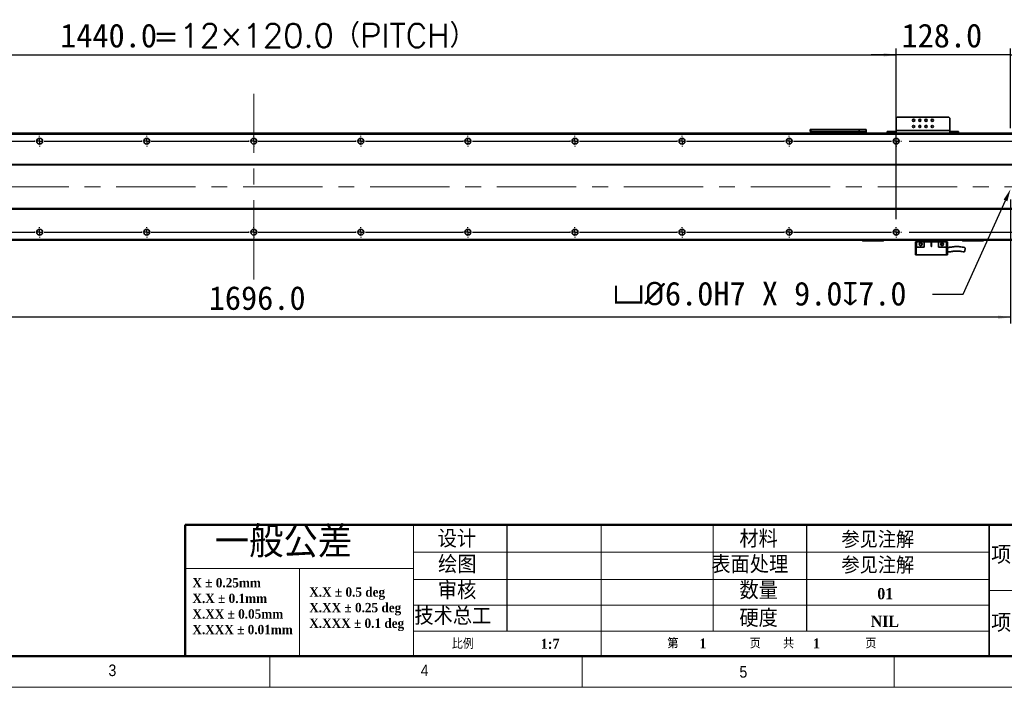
# Model space of a CAD drawing. Header units: millimetres. Extents: x 35 to 2905, y 35 to 2044.
# Tile 2 of 9: x 840 to 1943, y 35 to 783. Entities that reach past the tile are written whole.
import ezdxf

# ---------------------------------------------------------------- set-up
doc = ezdxf.new("R2010")
doc.units = ezdxf.units.MM
doc.header["$LTSCALE"] = 7
doc.header["$PDSIZE"] = -1
doc.linetypes.add('CENTERX2', pattern=[20.32, 12.7, -2.54, 2.54, -2.54])
doc.layers.add('DIMNS', color=7, linetype='Continuous')
doc.layers.add('黑色实线', color=7, linetype='Continuous')
doc.styles.add('SLDTEXTSTYLE1', font='Gothic.ttf', dxfattribs={"width": 0.913})
doc.styles.add('SLDTEXTSTYLE2', font='timesbd.ttf', dxfattribs={"width": 0.933})
doc.styles.add('SLDTEXTSTYLE3', font='txt', dxfattribs={"bigfont": 'bigfont'})
doc.styles.add('SLDTEXTSTYLE4', font='txt', dxfattribs={"bigfont": 'bigfont'})
doc.styles.add('SLDTEXTSTYLE8', font='txt')
doc.styles.add('SLDTEXTSTYLE9', font='txt', dxfattribs={"bigfont": 'bigfont'})
doc.dimstyles.new('SLDDIMSTYLE0', dxfattribs={"dimtxt": 26.6, "dimasz": 14, "dimexe": 0, "dimexo": 0.0625, "dimgap": 6.65, "dimtad": 2, "dimdec": 1, "dimrnd": 1e-09, "dimzin": 4, "dimdsep": 46, "dimtxsty": 'SLDTEXTSTYLE8', "dimsah": 1, "dimcen": 0.09, "dimadec": 0, "dimazin": 1, "dimtfac": 1, "dimtdec": 1, "dimtmove": 0, "dimatfit": 0, "dimfxl": 0, "dimfrac": 2, "dimtolj": 1, "dimtzin": 12, "dimarcsym": 0})
doc.dimstyles.new('SLDDIMSTYLE4', dxfattribs={"dimtxt": 26.6, "dimasz": 14, "dimexe": 0, "dimexo": 0.0625, "dimgap": 6.65, "dimtad": 2, "dimdec": 1, "dimrnd": 1e-09, "dimzin": 4, "dimdsep": 46, "dimtxsty": 'SLDTEXTSTYLE8', "dimsah": 1, "dimcen": 0.09, "dimadec": 0, "dimazin": 1, "dimtfac": 1, "dimtdec": 1, "dimtofl": 0, "dimtmove": 0, "dimatfit": 3, "dimfxl": 0, "dimfrac": 2, "dimtolj": 1, "dimtzin": 12, "dimarcsym": 0})
doc.dimstyles.new('SLDDIMSTYLE8', dxfattribs={"dimtxt": 26.6, "dimasz": 14, "dimexe": 0, "dimexo": 0.0625, "dimgap": 6.65, "dimtad": 0, "dimtih": 1, "dimtoh": 1, "dimdec": 1, "dimrnd": 1e-09, "dimzin": 4, "dimdsep": 46, "dimtxsty": 'SLDTEXTSTYLE8', "dimsah": 1, "dimcen": 0, "dimadec": 0, "dimazin": 1, "dimtfac": 1, "dimtdec": 1, "dimtofl": 0, "dimtmove": 0, "dimatfit": 3, "dimfxl": 0, "dimfrac": 2, "dimtolj": 1, "dimtzin": 12, "dimarcsym": 0})

# ---------------------------------------------------------------- blocks, each defined once
blk = doc.blocks.new('SW_NOTE_0')
at = {"color": 0, "linetype": 'Continuous', "lineweight": 0, "char_height": 10.5, "attachment_point": 1, "style": 'SLDTEXTSTYLE2'}
for s, insert in [('X.X ± 0.5 deg', (0, 13.8)), ('X.XX ± 0.25 deg', (0, -3.7)), ('X.XXX ± 0.1 deg', (0, -21.2))]:
    blk.add_mtext(s, dxfattribs=dict(at, insert=insert))
blk = doc.blocks.new('SW_NOTE_1')
at = {"color": 0, "linetype": 'Continuous', "lineweight": 0, "char_height": 10.5, "attachment_point": 1, "style": 'SLDTEXTSTYLE2'}
for s, insert in [('X ± 0.25mm ', (0, 13.8)), ('X.X ± 0.1mm', (0, -3.7))]:
    blk.add_mtext(s, dxfattribs=dict(at, insert=insert))
blk = doc.blocks.new('SW_NOTE_2')
at = {"color": 0, "linetype": 'Continuous', "lineweight": 0, "char_height": 10.5, "attachment_point": 1, "style": 'SLDTEXTSTYLE2'}
for s, insert in [('X.XX ± 0.05mm', (0, 13.8)), ('X.XXX ± 0.01mm', (0, -3.7))]:
    blk.add_mtext(s, dxfattribs=dict(at, insert=insert))
blk = doc.blocks.new('_D_28')
at = {"layer": '黑色实线'}
for p, q in [((382.1, 559.7), (382.1, 750.8)), ((1822.1, 559.7), (1822.1, 750.8)), ((382.1, 743.8), (1822.1, 743.8))]:
    blk.add_line(p, q, dxfattribs=at)
for points in [[(382.1, 743.8), (396.1, 741.7), (396.1, 745.9)], [(1822.1, 743.8), (1808.1, 745.9), (1808.1, 741.7)]]:
    blk.add_solid(points, dxfattribs=at)
at = {"layer": '黑色实线', "char_height": 26.6, "attachment_point": 1}
for s, insert, style in [('1440.0', (885, 778.7), 'SLDTEXTSTYLE8'), ('=12×120.0（PITCH）', (989, 778.7), 'SLDTEXTSTYLE9')]:
    blk.add_mtext(s, dxfattribs=dict(at, insert=insert, style=style))
blk = doc.blocks.new('_D_30')
at = {"layer": '黑色实线'}
for p, q in [((1822.1, 661.7), (1822.1, 750.8)), ((1950.1, 661.7), (1950.1, 750.8)), ((1822.1, 743.8), (1794.1, 743.8)), ((1950.1, 743.8), (1822.1, 743.8)), ((1950.1, 743.8), (1978.1, 743.8))]:
    blk.add_line(p, q, dxfattribs=at)
for points in [[(1822.1, 743.8), (1808.1, 745.9), (1808.1, 741.7)], [(1950.1, 743.8), (1964.1, 741.7), (1964.1, 745.9)]]:
    blk.add_solid(points, dxfattribs=at)
at = {"layer": '黑色实线', "insert": (1828, 778.7), "char_height": 26.6, "attachment_point": 1, "style": 'SLDTEXTSTYLE8'}
blk.add_mtext('128.0', dxfattribs=at)
blk = doc.blocks.new('_D_31')
at = {"layer": 'Defpoints', "color": 0}
for p in [(1951.6, 596), (1950.3, 593.3)]:
    blk.add_point(p, dxfattribs=at)
at = {"layer": '黑色实线', "color": 0, "lineweight": -2}
for p, q in [((1897, 475.7), (1944.5, 580.5)), ((1862.8, 475.7), (1897, 475.7))]:
    blk.add_line(p, q, dxfattribs=at)
at = {"layer": '黑色实线', "color": 0}
blk.add_solid([(1942.4, 581.5), (1946.7, 579.6), (1950.3, 593.3)], dxfattribs=at)
at = {"layer": '黑色实线', "color": 0, "insert": (1504.4, 489.5), "char_height": 26.6, "attachment_point": 1, "style": 'SLDTEXTSTYLE8'}
blk.add_mtext('\\A1;{\\fGDT|b0|i0|c134|p2;v\\fISOCPEUR|b0|i0|c134|p34;%%C}6.0H7 X 9.0{\\fGDT|b0|i0|c134|p2;x}7.0', dxfattribs=at)
blk = doc.blocks.new('_D_32')
at = {"layer": '黑色实线'}
for p, q in [((254.1, 587.1), (254.1, 442.7)), ((1950.1, 581.6), (1950.1, 442.7)), ((1950.1, 449.7), (254.1, 449.7))]:
    blk.add_line(p, q, dxfattribs=at)
for points in [[(254.1, 449.7), (268.1, 447.6), (268.1, 451.8)], [(1950.1, 449.7), (1936.1, 451.8), (1936.1, 447.6)]]:
    blk.add_solid(points, dxfattribs=at)
at = {"layer": '黑色实线', "insert": (1051.6, 484.6), "char_height": 26.6, "attachment_point": 1, "style": 'SLDTEXTSTYLE8'}
blk.add_mtext('1696.0', dxfattribs=at)
blk = doc.blocks.new('_D_34')
at = {"layer": '黑色实线'}
for p, q in [((2070.1, 647), (2070.1, 675)), ((1836.8, 647), (2077.1, 647)), ((2070.1, 647), (2070.1, 545)), ((1836.8, 545), (2077.1, 545)), ((2070.1, 545), (2070.1, 517))]:
    blk.add_line(p, q, dxfattribs=at)
for points in [[(2070.1, 647), (2072.2, 661), (2068, 661)], [(2070.1, 545), (2068, 531), (2072.2, 531)]]:
    blk.add_solid(points, dxfattribs=at)
at = {"layer": '黑色实线', "insert": (2035.2, 551.5), "char_height": 26.6, "attachment_point": 1, "rotation": 90, "style": 'SLDTEXTSTYLE8'}
blk.add_mtext('102.0', dxfattribs=at)
blk = doc.blocks.new('SW_CENTERMARKSYMBOL_1')
at = {"layer": '黑色实线', "color": 0}
for p, q in [((-133.08, 102), (-133.84, 102)), ((-128, 102), (-130.54, 102)), ((-128, 107.08), (-128, 107.84)), ((-128, 102), (-128, 104.54)), ((-128, 102), (-128, 99.46)), ((-128, 102), (-125.46, 102)), ((0, 102), (-2.54, 102)), ((0, 107.08), (0, 107.84)), ((0, 102), (0, 104.54)), ((0, 102), (0, 99.46)), ((0, 102), (2.54, 102)), ((5.08, 102), (5.84, 102)), ((-128, 96.92), (-128, 96.16)), ((-5.08, 0), (-5.84, 0)), ((0, 0), (-2.54, 0)), ((0, 0), (0, 2.54)), ((0, 0), (0, -2.54)), ((0, 0), (2.54, 0)), ((5.08, 0), (114.92, 0)), ((114.92, 0), (114.16, 0)), ((120, 0), (117.46, 0)), ((120, 0), (117.46, 0)), ((120, 5.08), (120, 5.84)), ((120, 0), (120, 2.54)), ((120, 0), (120, 2.54)), ((120, 0), (120, -2.54)), ((120, 0), (122.54, 0)), ((120, 0), (120, -2.54)), ((120, 0), (122.54, 0)), ((125.08, 0), (125.84, 0)), ((125.08, 0), (234.92, 0)), ((234.92, 0), (234.16, 0)), ((240, 0), (237.46, 0)), ((240, 0), (237.46, 0)), ((240, 0), (237.46, 0)), ((240, 5.08), (240, 5.84)), ((240, 0), (240, 2.54)), ((240, 0), (240, 2.54)), ((240, 0), (240, 2.54)), ((240, 0), (240, -2.54)), ((240, 0), (242.54, 0)), ((240, 0), (240, -2.54)), ((240, 0), (242.54, 0)), ((240, 0), (240, -2.54)), ((240, 0), (242.54, 0)), ((245.08, 0), (245.84, 0)), ((245.08, 0), (354.92, 0)), ((354.92, 0), (354.16, 0)), ((360, 0), (357.46, 0)), ((360, 0), (357.46, 0)), ((360, 0), (357.46, 0)), ((360, 0), (357.46, 0)), ((360, 5.08), (360, 5.84)), ((360, 0), (360, 2.54)), ((360, 0), (360, 2.54)), ((360, 0), (360, 2.54)), ((360, 0), (360, 2.54)), ((360, 0), (360, -2.54)), ((360, 0), (362.54, 0)), ((360, 0), (360, -2.54)), ((360, 0), (362.54, 0)), ((360, 0), (360, -2.54)), ((360, 0), (362.54, 0)), ((360, 0), (360, -2.54)), ((360, 0), (362.54, 0)), ((365.08, 0), (365.84, 0)), ((365.08, 0), (474.92, 0)), ((474.92, 0), (474.16, 0)), ((480, 0), (477.46, 0)), ((480, 0), (477.46, 0)), ((480, 0), (477.46, 0)), ((480, 0), (477.46, 0)), ((480, 0), (477.46, 0)), ((480, 5.08), (480, 5.84)), ((480, 0), (480, 2.54)), ((480, 0), (480, 2.54)), ((480, 0), (480, 2.54)), ((480, 0), (480, 2.54)), ((480, 0), (480, 2.54)), ((480, 0), (480, -2.54)), ((480, 0), (482.54, 0)), ((480, 0), (480, -2.54)), ((480, 0), (482.54, 0)), ((480, 0), (480, -2.54)), ((480, 0), (482.54, 0)), ((480, 0), (480, -2.54)), ((480, 0), (482.54, 0)), ((480, 0), (480, -2.54)), ((480, 0), (482.54, 0)), ((485.08, 0), (485.84, 0)), ((485.08, 0), (594.92, 0)), ((594.92, 0), (594.16, 0)), ((600, 0), (597.46, 0)), ((600, 0), (597.46, 0)), ((600, 0), (597.46, 0)), ((600, 0), (597.46, 0)), ((600, 0), (597.46, 0)), ((600, 0), (597.46, 0)), ((600, 5.08), (600, 5.84)), ((600, 0), (600, 2.54)), ((600, 0), (600, 2.54)), ((600, 0), (600, 2.54)), ((600, 0), (600, 2.54)), ((600, 0), (600, 2.54)), ((600, 0), (600, 2.54)), ((600, 0), (600, -2.54)), ((600, 0), (602.54, 0)), ((600, 0), (600, -2.54)), ((600, 0), (602.54, 0)), ((600, 0), (600, -2.54)), ((600, 0), (602.54, 0)), ((600, 0), (600, -2.54)), ((600, 0), (602.54, 0)), ((600, 0), (600, -2.54)), ((600, 0), (602.54, 0)), ((600, 0), (600, -2.54)), ((600, 0), (602.54, 0)), ((605.08, 0), (605.84, 0)), ((605.08, 0), (714.92, 0)), ((714.92, 0), (714.16, 0)), ((720, 0), (717.46, 0)), ((720, 0), (717.46, 0)), ((720, 0), (717.46, 0)), ((720, 0), (717.46, 0)), ((720, 0), (717.46, 0)), ((720, 0), (717.46, 0)), ((720, 0), (717.46, 0)), ((720, 5.08), (720, 5.84)), ((720, 0), (720, 2.54)), ((720, 0), (720, 2.54)), ((720, 0), (720, 2.54)), ((720, 0), (720, 2.54)), ((720, 0), (720, 2.54)), ((720, 0), (720, 2.54)), ((720, 0), (720, 2.54)), ((720, 0), (720, -2.54)), ((720, 0), (722.54, 0)), ((720, 0), (720, -2.54)), ((720, 0), (722.54, 0)), ((720, 0), (720, -2.54)), ((720, 0), (722.54, 0)), ((720, 0), (720, -2.54)), ((720, 0), (722.54, 0)), ((720, 0), (720, -2.54)), ((720, 0), (722.54, 0)), ((720, 0), (720, -2.54)), ((720, 0), (722.54, 0)), ((720, 0), (720, -2.54)), ((720, 0), (722.54, 0)), ((725.08, 0), (725.84, 0)), ((725.08, 0), (834.92, 0)), ((834.92, 0), (834.16, 0)), ((840, 0), (837.46, 0)), ((840, 0), (837.46, 0)), ((840, 0), (837.46, 0)), ((840, 0), (837.46, 0)), ((840, 0), (837.46, 0)), ((840, 0), (837.46, 0)), ((840, 5.08), (840, 5.84)), ((840, 0), (840, 2.54)), ((840, 0), (840, 2.54)), ((840, 0), (840, 2.54)), ((840, 0), (840, 2.54)), ((840, 0), (840, 2.54)), ((840, 0), (840, 2.54)), ((840, 0), (840, -2.54)), ((840, 0), (842.54, 0)), ((840, 0), (840, -2.54)), ((840, 0), (842.54, 0)), ((840, 0), (840, -2.54)), ((840, 0), (842.54, 0)), ((840, 0), (840, -2.54)), ((840, 0), (842.54, 0)), ((840, 0), (840, -2.54)), ((840, 0), (842.54, 0)), ((840, 0), (840, -2.54)), ((840, 0), (842.54, 0)), ((845.08, 0), (845.84, 0)), ((845.08, 0), (954.92, 0)), ((954.92, 0), (954.16, 0)), ((960, 0), (957.46, 0)), ((960, 0), (957.46, 0)), ((960, 0), (957.46, 0)), ((960, 0), (957.46, 0)), ((960, 0), (957.46, 0)), ((960, 5.08), (960, 5.84)), ((960, 0), (960, 2.54)), ((960, 0), (960, 2.54)), ((960, 0), (960, 2.54)), ((960, 0), (960, 2.54)), ((960, 0), (960, 2.54)), ((960, 0), (960, -2.54)), ((960, 0), (962.54, 0)), ((960, 0), (960, -2.54)), ((960, 0), (962.54, 0)), ((960, 0), (960, -2.54)), ((960, 0), (962.54, 0)), ((960, 0), (960, -2.54)), ((960, 0), (962.54, 0)), ((960, 0), (960, -2.54)), ((960, 0), (962.54, 0)), ((965.08, 0), (965.84, 0)), ((965.08, 0), (1074.92, 0)), ((1074.92, 0), (1074.16, 0)), ((1080, 0), (1077.46, 0)), ((1080, 0), (1077.46, 0)), ((1080, 0), (1077.46, 0)), ((1080, 0), (1077.46, 0)), ((1080, 5.08), (1080, 5.84)), ((1080, 0), (1080, 2.54)), ((1080, 0), (1080, 2.54)), ((1080, 0), (1080, 2.54)), ((1080, 0), (1080, 2.54)), ((1080, 0), (1080, -2.54)), ((1080, 0), (1082.54, 0)), ((1080, 0), (1080, -2.54)), ((1080, 0), (1082.54, 0)), ((1080, 0), (1080, -2.54)), ((1080, 0), (1082.54, 0)), ((1080, 0), (1080, -2.54)), ((1080, 0), (1082.54, 0)), ((1085.08, 0), (1085.84, 0)), ((1085.08, 0), (1194.92, 0)), ((1194.92, 0), (1194.16, 0)), ((1200, 0), (1197.46, 0)), ((1200, 0), (1197.46, 0)), ((1200, 0), (1197.46, 0)), ((1200, 5.08), (1200, 5.84)), ((1200, 0), (1200, 2.54)), ((1200, 0), (1200, 2.54)), ((1200, 0), (1200, 2.54)), ((1200, 0), (1200, -2.54)), ((1200, 0), (1202.54, 0)), ((1200, 0), (1200, -2.54)), ((1200, 0), (1202.54, 0)), ((1200, 0), (1200, -2.54)), ((1200, 0), (1202.54, 0)), ((1205.08, 0), (1205.84, 0)), ((1205.08, 0), (1314.92, 0)), ((1314.92, 0), (1314.16, 0)), ((1320, 0), (1317.46, 0)), ((1320, 0), (1317.46, 0)), ((1320, 5.08), (1320, 5.84)), ((1320, 0), (1320, 2.54)), ((1320, 0), (1320, 2.54)), ((1320, 0), (1320, -2.54)), ((1320, 0), (1322.54, 0)), ((1320, 0), (1320, -2.54)), ((1320, 0), (1322.54, 0)), ((1325.08, 0), (1325.84, 0)), ((1325.08, 0), (1434.92, 0)), ((1440, 0), (1437.46, 0)), ((1440, 5.08), (1440, 5.84)), ((1440, 0), (1440, 2.54)), ((1440, 0), (1440, -2.54)), ((1440, 0), (1442.54, 0)), ((1445.08, 0), (1445.84, 0)), ((0, -5.08), (0, -5.84)), ((120, -5.08), (120, -5.84)), ((240, -5.08), (240, -5.84)), ((360, -5.08), (360, -5.84)), ((480, -5.08), (480, -5.84)), ((600, -5.08), (600, -5.84)), ((720, -5.08), (720, -5.84)), ((840, -5.08), (840, -5.84)), ((960, -5.08), (960, -5.84)), ((1080, -5.08), (1080, -5.84)), ((1200, -5.08), (1200, -5.84)), ((1320, -5.08), (1320, -5.84)), ((1440, -5.08), (1440, -5.84))]:
    blk.add_line(p, q, dxfattribs=at)
blk = doc.blocks.new('SW_CENTERMARKSYMBOL_2')
at = {"layer": '黑色实线', "color": 0}
for p, q in [((-125.08, 0), (-125.84, 0)), ((-120, 0), (-122.54, 0)), ((-120, 5.08), (-120, 5.84)), ((-120, 0), (-120, 2.54)), ((-120, 0), (-120, -2.54)), ((-120, 0), (-117.46, 0)), ((-114.92, 0), (-5.08, 0)), ((-5.08, 0), (-5.84, 0)), ((0, 0), (-2.54, 0)), ((0, 0), (-2.54, 0)), ((0, 5.08), (0, 5.84)), ((0, 0), (0, 2.54)), ((0, 0), (0, 2.54)), ((0, 0), (0, -2.54)), ((0, 0), (2.54, 0)), ((0, 0), (0, -2.54)), ((0, 0), (2.54, 0)), ((5.08, 0), (5.84, 0)), ((5.08, 0), (114.92, 0)), ((114.92, 0), (114.16, 0)), ((120, 0), (117.46, 0)), ((120, 0), (117.46, 0)), ((120, 0), (117.46, 0)), ((120, 5.08), (120, 5.84)), ((120, 0), (120, 2.54)), ((120, 0), (120, 2.54)), ((120, 0), (120, 2.54)), ((120, 0), (120, -2.54)), ((120, 0), (122.54, 0)), ((120, 0), (120, -2.54)), ((120, 0), (122.54, 0)), ((120, 0), (120, -2.54)), ((120, 0), (122.54, 0)), ((125.08, 0), (125.84, 0)), ((125.08, 0), (234.92, 0)), ((234.92, 0), (234.16, 0)), ((240, 0), (237.46, 0)), ((240, 0), (237.46, 0)), ((240, 0), (237.46, 0)), ((240, 0), (237.46, 0)), ((240, 5.08), (240, 5.84)), ((240, 0), (240, 2.54)), ((240, 0), (240, 2.54)), ((240, 0), (240, 2.54)), ((240, 0), (240, 2.54)), ((240, 0), (240, -2.54)), ((240, 0), (242.54, 0)), ((240, 0), (240, -2.54)), ((240, 0), (242.54, 0)), ((240, 0), (240, -2.54)), ((240, 0), (242.54, 0)), ((240, 0), (240, -2.54)), ((240, 0), (242.54, 0)), ((245.08, 0), (245.84, 0)), ((245.08, 0), (354.92, 0)), ((354.92, 0), (354.16, 0)), ((360, 0), (357.46, 0)), ((360, 0), (357.46, 0)), ((360, 0), (357.46, 0)), ((360, 0), (357.46, 0)), ((360, 0), (357.46, 0)), ((360, 5.08), (360, 5.84)), ((360, 0), (360, 2.54)), ((360, 0), (360, 2.54)), ((360, 0), (360, 2.54)), ((360, 0), (360, 2.54)), ((360, 0), (360, 2.54)), ((360, 0), (360, -2.54)), ((360, 0), (362.54, 0)), ((360, 0), (360, -2.54)), ((360, 0), (362.54, 0)), ((360, 0), (360, -2.54)), ((360, 0), (362.54, 0)), ((360, 0), (360, -2.54)), ((360, 0), (362.54, 0)), ((360, 0), (360, -2.54)), ((360, 0), (362.54, 0)), ((365.08, 0), (365.84, 0)), ((365.08, 0), (474.92, 0)), ((474.92, 0), (474.16, 0)), ((480, 0), (477.46, 0)), ((480, 0), (477.46, 0)), ((480, 0), (477.46, 0)), ((480, 0), (477.46, 0)), ((480, 0), (477.46, 0)), ((480, 0), (477.46, 0)), ((480, 5.08), (480, 5.84)), ((480, 0), (480, 2.54)), ((480, 0), (480, 2.54)), ((480, 0), (480, 2.54)), ((480, 0), (480, 2.54)), ((480, 0), (480, 2.54)), ((480, 0), (480, 2.54)), ((480, 0), (480, -2.54)), ((480, 0), (482.54, 0)), ((480, 0), (480, -2.54)), ((480, 0), (482.54, 0)), ((480, 0), (480, -2.54)), ((480, 0), (482.54, 0)), ((480, 0), (480, -2.54)), ((480, 0), (482.54, 0)), ((480, 0), (480, -2.54)), ((480, 0), (482.54, 0)), ((480, 0), (480, -2.54)), ((480, 0), (482.54, 0)), ((485.08, 0), (485.84, 0)), ((485.08, 0), (594.92, 0)), ((594.92, 0), (594.16, 0)), ((600, 0), (597.46, 0)), ((600, 0), (597.46, 0)), ((600, 0), (597.46, 0)), ((600, 0), (597.46, 0)), ((600, 0), (597.46, 0)), ((600, 0), (597.46, 0)), ((600, 0), (597.46, 0)), ((600, 5.08), (600, 5.84)), ((600, 0), (600, 2.54)), ((600, 0), (600, 2.54)), ((600, 0), (600, 2.54)), ((600, 0), (600, 2.54)), ((600, 0), (600, 2.54)), ((600, 0), (600, 2.54)), ((600, 0), (600, 2.54)), ((600, 0), (600, -2.54)), ((600, 0), (602.54, 0)), ((600, 0), (600, -2.54)), ((600, 0), (602.54, 0)), ((600, 0), (600, -2.54)), ((600, 0), (602.54, 0)), ((600, 0), (600, -2.54)), ((600, 0), (602.54, 0)), ((600, 0), (600, -2.54)), ((600, 0), (602.54, 0)), ((600, 0), (600, -2.54)), ((600, 0), (602.54, 0)), ((600, 0), (600, -2.54)), ((600, 0), (602.54, 0)), ((605.08, 0), (605.84, 0)), ((605.08, 0), (714.92, 0)), ((714.92, 0), (714.16, 0)), ((720, 0), (717.46, 0)), ((720, 0), (717.46, 0)), ((720, 0), (717.46, 0)), ((720, 0), (717.46, 0)), ((720, 0), (717.46, 0)), ((720, 0), (717.46, 0)), ((720, 5.08), (720, 5.84)), ((720, 0), (720, 2.54)), ((720, 0), (720, 2.54)), ((720, 0), (720, 2.54)), ((720, 0), (720, 2.54)), ((720, 0), (720, 2.54)), ((720, 0), (720, 2.54)), ((720, 0), (720, -2.54)), ((720, 0), (722.54, 0)), ((720, 0), (720, -2.54)), ((720, 0), (722.54, 0)), ((720, 0), (720, -2.54)), ((720, 0), (722.54, 0)), ((720, 0), (720, -2.54)), ((720, 0), (722.54, 0)), ((720, 0), (720, -2.54)), ((720, 0), (722.54, 0)), ((720, 0), (720, -2.54)), ((720, 0), (722.54, 0)), ((725.08, 0), (725.84, 0)), ((725.08, 0), (834.92, 0)), ((834.92, 0), (834.16, 0)), ((840, 0), (837.46, 0)), ((840, 0), (837.46, 0)), ((840, 0), (837.46, 0)), ((840, 0), (837.46, 0)), ((840, 0), (837.46, 0)), ((840, 5.08), (840, 5.84)), ((840, 0), (840, 2.54)), ((840, 0), (840, 2.54)), ((840, 0), (840, 2.54)), ((840, 0), (840, 2.54)), ((840, 0), (840, 2.54)), ((840, 0), (840, -2.54)), ((840, 0), (842.54, 0)), ((840, 0), (840, -2.54)), ((840, 0), (842.54, 0)), ((840, 0), (840, -2.54)), ((840, 0), (842.54, 0)), ((840, 0), (840, -2.54)), ((840, 0), (842.54, 0)), ((840, 0), (840, -2.54)), ((840, 0), (842.54, 0)), ((845.08, 0), (845.84, 0)), ((845.08, 0), (954.92, 0)), ((954.92, 0), (954.16, 0)), ((960, 0), (957.46, 0)), ((960, 0), (957.46, 0)), ((960, 0), (957.46, 0)), ((960, 0), (957.46, 0)), ((960, 5.08), (960, 5.84)), ((960, 0), (960, 2.54)), ((960, 0), (960, 2.54)), ((960, 0), (960, 2.54)), ((960, 0), (960, 2.54)), ((960, 0), (960, -2.54)), ((960, 0), (962.54, 0)), ((960, 0), (960, -2.54)), ((960, 0), (962.54, 0)), ((960, 0), (960, -2.54)), ((960, 0), (962.54, 0)), ((960, 0), (960, -2.54)), ((960, 0), (962.54, 0)), ((965.08, 0), (965.84, 0)), ((965.08, 0), (1074.92, 0)), ((1074.92, 0), (1074.16, 0)), ((1080, 0), (1077.46, 0)), ((1080, 0), (1077.46, 0)), ((1080, 0), (1077.46, 0)), ((1080, 5.08), (1080, 5.84)), ((1080, 0), (1080, 2.54)), ((1080, 0), (1080, 2.54)), ((1080, 0), (1080, 2.54)), ((1080, 0), (1080, -2.54)), ((1080, 0), (1082.54, 0)), ((1080, 0), (1080, -2.54)), ((1080, 0), (1082.54, 0)), ((1080, 0), (1080, -2.54)), ((1080, 0), (1082.54, 0)), ((1085.08, 0), (1085.84, 0)), ((1085.08, 0), (1194.92, 0)), ((1194.92, 0), (1194.16, 0)), ((1200, 0), (1197.46, 0)), ((1200, 0), (1197.46, 0)), ((1200, 5.08), (1200, 5.84)), ((1200, 0), (1200, 2.54)), ((1200, 0), (1200, 2.54)), ((1200, 0), (1200, -2.54)), ((1200, 0), (1202.54, 0)), ((1200, 0), (1200, -2.54)), ((1200, 0), (1202.54, 0)), ((1205.08, 0), (1205.84, 0)), ((1205.08, 0), (1314.92, 0)), ((1320, 0), (1317.46, 0)), ((1320, 5.08), (1320, 5.84)), ((1320, 0), (1320, 2.54)), ((1320, 0), (1320, -2.54)), ((1320, 0), (1322.54, 0)), ((1325.08, 0), (1325.84, 0)), ((-120, -5.08), (-120, -5.84)), ((0, -5.08), (0, -5.84)), ((120, -5.08), (120, -5.84)), ((240, -5.08), (240, -5.84)), ((360, -5.08), (360, -5.84)), ((480, -5.08), (480, -5.84)), ((600, -5.08), (600, -5.84)), ((720, -5.08), (720, -5.84)), ((840, -5.08), (840, -5.84)), ((960, -5.08), (960, -5.84)), ((1080, -5.08), (1080, -5.84)), ((1200, -5.08), (1200, -5.84)), ((1320, -5.08), (1320, -5.84))]:
    blk.add_line(p, q, dxfattribs=at)

msp = doc.modelspace()

# ---------------------------------------------------------------- linework, layer by layer
at = {"color": 7, "linetype": 'Continuous', "lineweight": 35}
for p, q in [((1823.07, 673.8), (1822.07, 672.8)), ((1881.07, 673.8), (1823.07, 673.8)), ((1882.07, 672.8), (1881.07, 673.8)), ((1822.07, 672.8), (1822.07, 659)), ((1882.07, 659), (1882.07, 672.8)), ((1988.07, 656), (216.07, 656)), ((1988.07, 655), (216.07, 655)), ((1725.57, 658), (1725.57, 660)), ((1725.57, 660), (1726.57, 660)), ((1726.57, 658), (1725.57, 658)), ((1726.57, 660), (1726.57, 658)), ((1726.57, 660), (1780.57, 660)), ((1726.57, 658), (1780.57, 658)), ((1753.57, 656.16), (1753.57, 658)), ((1753.57, 656.16), (1788.57, 656.16)), ((1753.57, 656), (1753.57, 656.16)), ((1780.57, 658), (1780.57, 660)), ((1780.57, 660), (1788.57, 660)), ((1788.57, 658), (1780.57, 658)), ((1788.57, 660), (1788.57, 658)), ((1788.57, 658), (1788.57, 656.16)), ((1788.57, 656.16), (1788.57, 656)), ((1812.07, 656), (1812.07, 658)), ((1812.07, 658), (1813.07, 658)), ((1813.07, 658), (1813.07, 656)), ((1813.07, 658), (1821.07, 658)), ((1821.07, 658), (1821.07, 656)), ((1822.07, 658), (1821.07, 658)), ((1882.07, 659), (1822.07, 659)), ((1822.07, 656), (1822.07, 659)), ((1882.07, 659), (1882.07, 656)), ((1883.07, 658), (1882.07, 658)), ((1883.07, 658), (1883.07, 656)), ((1883.07, 658), (1891.07, 658)), ((1891.07, 656), (1891.07, 658)), ((1891.07, 658), (1892.07, 658)), ((1892.07, 658), (1892.07, 656)), ((1822.59, 650.26), (1821.55, 650.26)), ((1824.57, 644.84), (1824.57, 649.15)), ((1988.07, 621), (216.07, 621)), ((1988.07, 620.5), (216.07, 620.5)), ((1988.07, 571.5), (216.07, 571.5)), ((1988.07, 571), (216.07, 571)), ((1822.59, 541.74), (1821.55, 541.74)), ((1824.57, 542.84), (1824.57, 547.15)), ((1988.07, 537), (216.07, 537)), ((1988.07, 536), (216.07, 536)), ((1784.07, 535.8), (1784.07, 536)), ((1784.07, 535.8), (1784.37, 535.5)), ((1784.07, 535.8), (1785.07, 535.8)), ((1785.19, 535.5), (1784.37, 535.5)), ((1785.07, 536), (1785.07, 535.8)), ((1785.07, 535.8), (1807.07, 535.8)), ((1785.19, 535.5), (1785.07, 535.8)), ((1806.94, 535.5), (1785.19, 535.5)), ((1806.94, 535.5), (1807.07, 535.8)), ((1807.77, 535.5), (1806.94, 535.5)), ((1807.07, 535.8), (1807.07, 536)), ((1807.07, 535.8), (1808.07, 535.8)), ((1807.77, 535.5), (1808.07, 535.8)), ((1808.07, 536), (1808.07, 535.8)), ((1843.57, 534.1), (1843.57, 519.7)), ((1844.77, 534.1), (1843.57, 534.1)), ((1844.57, 534.1), (1844.57, 536)), ((1844.77, 534.1), (1844.77, 528.1)), ((1853.57, 534.1), (1844.77, 534.1)), ((1853.57, 534.1), (1861.32, 534.1)), ((1853.57, 534.1), (1853.57, 528.1)), ((1861.82, 534.1), (1861.32, 534.1)), ((1861.32, 534.1), (1861.32, 529.35)), ((1861.82, 534.1), (1869.57, 534.1)), ((1861.82, 529.35), (1861.82, 534.1)), ((1869.57, 528.1), (1869.57, 534.1)), ((1878.37, 534.1), (1869.57, 534.1)), ((1872.94, 532.55), (1873.11, 532.65)), ((1872.94, 532.55), (1873.11, 532.65)), ((1872.94, 532.55), (1873.11, 532.65)), ((1874.58, 532.15), (1874.71, 531.74)), ((1878.37, 528.1), (1878.37, 534.1)), ((1879.57, 534.1), (1878.37, 534.1)), ((1878.57, 534.1), (1878.57, 536)), ((1879.57, 519.7), (1879.57, 534.1)), ((1896.07, 535.8), (1896.07, 536)), ((1896.07, 535.8), (1896.37, 535.5)), ((1896.07, 535.8), (1897.07, 535.8)), ((1897.19, 535.5), (1896.37, 535.5)), ((1897.07, 536), (1897.07, 535.8)), ((1897.19, 535.5), (1897.07, 535.8)), ((1897.07, 535.8), (1919.07, 535.8)), ((1918.94, 535.5), (1897.19, 535.5)), ((1918.94, 535.5), (1919.07, 535.8)), ((1919.77, 535.5), (1918.94, 535.5)), ((1919.07, 535.8), (1919.07, 536)), ((1919.07, 535.8), (1920.07, 535.8)), ((1919.77, 535.5), (1920.07, 535.8)), ((1920.07, 536), (1920.07, 535.8)), ((1844.57, 519.7), (1843.57, 519.7)), ((1844.77, 528.1), (1844.57, 528.1)), ((1844.57, 519.7), (1844.57, 528.1)), ((1878.57, 519.7), (1844.57, 519.7)), ((1844.77, 528.1), (1853.57, 528.1)), ((1869.57, 528.1), (1878.37, 528.1)), ((1878.57, 528.1), (1878.37, 528.1)), ((1878.57, 528.1), (1878.57, 519.7)), ((1879.57, 519.7), (1878.57, 519.7)), ((1926.29, 217), (1926.29, 70))]:
    msp.add_line(p, q, dxfattribs=at)
at = {"color": 8, "linetype": 'Continuous', "lineweight": 35}
for p, q in [((1849.32, 664.5), (1847.82, 664.5)), ((1856.32, 664.5), (1854.82, 664.5))]:
    msp.add_line(p, q, dxfattribs=at)
at = {"color": 7, "linetype": 'Continuous', "lineweight": 50}
for p, q in [((1025.29, 217), (1025.29, 70)), ((1025.29, 217), (1281, 217)), ((2870, 217), (1281, 217)), ((70, 70), (2870, 70))]:
    msp.add_line(p, q, dxfattribs=at)
at = {"color": 7, "linetype": 'Continuous', "lineweight": 18}
for p, q in [((1281, 217), (1281, 192.5)), ((1281, 168), (1281, 217)), ((1281, 192.5), (1281, 217)), ((1491.29, 217), (1491.29, 70)), ((1617, 217), (1617, 98.04)), ((1281, 168), (1281, 192.5)), ((1281, 186.61), (1926.29, 186.61)), ((1281, 168), (1025.29, 168)), ((1153.14, 168), (1153.14, 70)), ((1281, 168), (1281, 70)), ((1281, 155.78), (1926.29, 155.78)), ((1926.29, 143.5), (2339.76, 143.5)), ((1281, 126.91), (1926.29, 126.91)), ((1926.29, 98.04), (1281, 98.04)), ((70, 70), (2870, 70)), ((861, 70), (2870, 70)), ((1120, 35), (1120, 70)), ((1470, 35), (1470, 70)), ((1820, 70), (1820, 35)), ((35, 35), (2905, 35))]:
    msp.add_line(p, q, dxfattribs=at)
at = {"color": 7, "linetype": 'Continuous', "lineweight": 35}
for centre, radius in [((1841.57, 670.5), 1.25), ((1841.57, 663.5), 1.25), ((1848.57, 670.5), 1.25), ((1848.57, 663.5), 1.25), ((1855.57, 670.5), 1.25), ((1855.57, 663.5), 1.25), ((1862.57, 670.5), 1.25), ((1862.57, 663.5), 1.25), ((862.07, 647), 3.3), ((982.07, 647), 3.3), ((1102.07, 647), 3.3), ((1222.07, 647), 3.3), ((1342.07, 647), 3.3), ((1462.07, 647), 3.3), ((1582.07, 647), 3.3), ((1702.07, 647), 3.3), ((1822.07, 647), 3.3), ((862.07, 545), 3.3), ((982.07, 545), 3.3), ((1102.07, 545), 3.3), ((1222.07, 545), 3.3), ((1342.07, 545), 3.3), ((1462.07, 545), 3.3), ((1582.07, 545), 3.3), ((1702.07, 545), 3.3), ((1822.07, 545), 3.3), ((1849.57, 531.6), 1.6), ((1873.57, 531.6), 1.6)]:
    msp.add_circle(centre, radius, dxfattribs=at)
msp.add_arc((1861.57, 529.35), 0.25, 180, 0, dxfattribs=at)
for points, knots in [([(1850.71, 531.74), (1850.73, 531.62), (1850.76, 531.36), (1850.66, 530.97), (1850.44, 530.62), (1850.1, 530.35), (1849.68, 530.2), (1849.22, 530.2), (1848.79, 530.33), (1848.56, 530.51), (1848.45, 530.6)], [0, 0, 0, 0, 0.1147354, 0.230587, 0.3509148, 0.4758124, 0.6054461, 0.7393745, 0.8775422, 1, 1, 1, 1]), ([(1849.55, 532.9), (1849.69, 532.87), (1849.97, 532.81), (1850.33, 532.56), (1850.51, 532.31), (1850.57, 532.17), (1850.58, 532.15)], [0, 0, 0, 0, 0.3222828, 0.6432194, 0.9518356, 1, 1, 1, 1]), ([(1873.57, 532.75), (1873.45, 532.74), (1873.22, 532.72), (1872.9, 532.56), (1872.65, 532.32), (1872.47, 532.01), (1872.4, 531.66), (1872.43, 531.31), (1872.57, 530.99), (1872.8, 530.72), (1873.09, 530.53), (1873.43, 530.44), (1873.78, 530.45), (1874.11, 530.57), (1874.4, 530.78), (1874.6, 531.06), (1874.72, 531.39), (1874.71, 531.63), (1874.71, 531.74)], [0, 0, 0, 0, 0.06251281, 0.12500705, 0.18751004, 0.25000707, 0.31250464, 0.37500453, 0.43750469, 0.49999979, 0.56250026, 0.62499589, 0.68750139, 0.74999505, 0.81250043, 0.87499738, 0.9375002, 1, 1, 1, 1]), ([(1874.71, 531.74), (1874.73, 531.62), (1874.76, 531.36), (1874.66, 530.97), (1874.44, 530.62), (1874.1, 530.35), (1873.68, 530.2), (1873.22, 530.2), (1872.79, 530.33), (1872.56, 530.51), (1872.45, 530.6)], [0, 0, 0, 0, 0.11473937, 0.23059209, 0.35094018, 0.47583903, 0.60544062, 0.73940573, 0.87754101, 1, 1, 1, 1]), ([(1873.55, 532.9), (1873.69, 532.87), (1873.97, 532.81), (1874.33, 532.56), (1874.51, 532.31), (1874.57, 532.17), (1874.58, 532.15)], [0, 0, 0, 0, 0.3223065, 0.6431932, 0.9518321, 1, 1, 1, 1]), ([(1898.88, 527.89), (1897.91, 528.04), (1896.1, 528.33), (1893.63, 528.72), (1891.57, 528.89), (1889.72, 528.92), (1887.68, 528.84), (1885.85, 528.64), (1884.34, 528.42), (1883.33, 528.27), (1882.29, 528.12), (1881.23, 528), (1880.31, 527.92), (1879.76, 527.95), (1879.57, 527.97)], [0, 0, 0, 0, 0.1557748, 0.2907875, 0.3967679, 0.474991, 0.5735857, 0.7047462, 0.7546876, 0.8070853, 0.8612049, 0.91595, 0.970401, 1, 1, 1, 1]), ([(1879.57, 522.98), (1879.8, 522.97), (1880.52, 522.95), (1881.66, 523.03), (1883.35, 523.23), (1885.05, 523.5), (1886.72, 523.73), (1888.17, 523.87), (1889.86, 523.96), (1891.77, 523.89), (1893.81, 523.67), (1895.91, 523.31), (1897.46, 523.07), (1898.31, 522.95)], [0, 0, 0, 0, 0.0368696, 0.1125456, 0.1785178, 0.3028043, 0.3842693, 0.4445293, 0.5302864, 0.647338, 0.7447497, 0.8603549, 1, 1, 1, 1]), ([(1898.31, 522.99), (1898.35, 522.98), (1898.45, 522.94), (1898.64, 523.2), (1898.85, 523.7), (1899.04, 524.4), (1899.18, 525.2), (1899.26, 526.04), (1899.26, 526.82), (1899.19, 527.44), (1899.06, 527.83), (1898.93, 527.86), (1898.88, 527.87)], [0, 0, 0, 0, 0.05740422, 0.16302563, 0.26646757, 0.36997864, 0.47478813, 0.58158566, 0.69023165, 0.79977588, 0.90881637, 1, 1, 1, 1])]:
    msp.add_open_spline(points, degree=3, knots=knots, dxfattribs=at)
at = {"layer": 'DIMNS', "color": 7}
for p, q in [((1386.18, 98.04), (1386.18, 217)), ((1721.53, 217), (1721.53, 98.04))]:
    msp.add_line(p, q, dxfattribs=at)
at = {"layer": '黑色实线', "linetype": 'CENTERX2', "lineweight": 18}
for p, q in [((1102.07, 491.85), (1102.07, 700.15)), ((2032.52, 596), (171.62, 596))]:
    msp.add_line(p, q, dxfattribs=at)

# ---------------------------------------------------------------- block references
at = {"color": 7, "linetype": 'Continuous', "lineweight": 0}
for name, p in [('SW_NOTE_1', (1033.26, 143.65)), ('SW_NOTE_0', (1164.24, 133.27)), ('SW_NOTE_2', (1033.26, 108.65))]:
    msp.add_blockref(name, p, dxfattribs=at)
at = {"layer": '黑色实线'}
for name, p in [('SW_CENTERMARKSYMBOL_1', (382.07, 545)), ('SW_CENTERMARKSYMBOL_2', (502.07, 647))]:
    msp.add_blockref(name, p, dxfattribs=at)

# ---------------------------------------------------------------- texts
at = {"color": 7, "linetype": 'Continuous', "lineweight": 0, "attachment_point": 1}
for s, insert, char_height, style in [('一般公差', (1058.35, 215.56), 35, 'SLDTEXTSTYLE4'), ('设计', (1308.15, 211.2), 19.6, 'SLDTEXTSTYLE4'), ('材料', (1646.32, 211.2), 19.6, 'SLDTEXTSTYLE4'), ('参见注解', (1760.75, 209.7), 18.521, 'SLDTEXTSTYLE3'), ('项目名称', (1928.53, 193.57), 20.373, 'SLDTEXTSTYLE4'), ('绘图', (1308.57, 182.46), 19.6, 'SLDTEXTSTYLE4'), ('表面处理', (1614.87, 182.46), 19.6, 'SLDTEXTSTYLE4'), ('参见注解', (1760.75, 180.95), 18.521, 'SLDTEXTSTYLE3'), ('审核', (1308.34, 153.23), 19.6, 'SLDTEXTSTYLE4'), ('数量', (1646.38, 153.23), 19.6, 'SLDTEXTSTYLE4'), ('01', (1800.9, 146.22), 12.6, 'SLDTEXTSTYLE2'), ('技术总工', (1282.02, 124.6), 19.6, 'SLDTEXTSTYLE4'), ('硬度', (1646.39, 122.25), 19.6, 'SLDTEXTSTYLE4'), ('NIL', (1793.67, 115.25), 12.6, 'SLDTEXTSTYLE2'), ('项目编号', (1928.53, 117.29), 20.373, 'SLDTEXTSTYLE4'), ('比例', (1324.1, 89.33), 11.2, 'SLDTEXTSTYLE4'), ('1:7', (1423.69, 89.32), 11.2, 'SLDTEXTSTYLE2'), ('第        页', (1565.66, 89.74), 11.2, 'SLDTEXTSTYLE4'), ('1', (1601.53, 89.74), 11.2, 'SLDTEXTSTYLE2'), ('共        页', (1695.31, 89.74), 11.2, 'SLDTEXTSTYLE4'), ('1', (1728.74, 89.74), 11.2, 'SLDTEXTSTYLE2'), ('3', (939.17, 60.52), 12.96, 'SLDTEXTSTYLE1'), ('4', (1289.17, 60.52), 12.96, 'SLDTEXTSTYLE1'), ('5', (1646.39, 58.78), 12.96, 'SLDTEXTSTYLE1')]:
    msp.add_mtext(s, dxfattribs=dict(at, insert=insert, char_height=char_height, style=style))

# ---------------------------------------------------------------- dimensions: what is measured, and where the dimension line sits
at = {"layer": '黑色实线'}
dim = msp.add_linear_dim(base=(1822.07, 743.8), p1=(382.07, 550.84), p2=(1822.07, 550.84), text='<>=12×120.0（PITCH）', dimstyle='SLDDIMSTYLE4', dxfattribs=at)
dim.commit()
dim.dimension.update_dxf_attribs({"geometry": '_D_28', "text_midpoint": (1103.53, 743.8), "dimtype": 160})
for base, p1, p2, dimstyle, picture, middle in [((1822.07, 743.8), (1950.07, 652.84), (1822.07, 652.84), 'SLDDIMSTYLE0', '_D_30', (1870.4, 743.8)), ((254.07, 449.69), (1950.07, 590.46), (254.07, 596), 'SLDDIMSTYLE4', '_D_32', (1103.53, 449.69))]:
    dim = msp.add_linear_dim(base=base, p1=p1, p2=p2, dimstyle=dimstyle, dxfattribs=at)
    dim.commit()
    dim.dimension.update_dxf_attribs({"geometry": picture, "text_midpoint": middle, "dimtype": 160})
dim = msp.add_linear_dim(base=(2070.07, 545), p1=(1827.91, 647), p2=(1827.91, 545), angle=90, dimstyle='SLDDIMSTYLE0', dxfattribs=at)
dim.commit()
dim.dimension.update_dxf_attribs({"geometry": '_D_34', "text_midpoint": (2070.07, 593.89), "dimtype": 160})
dim = msp.add_radius_dim(center=(1951.57, 596), mpoint=(1950.33, 593.26), text='{\\fGDT|b0|i0|c134|p2;v\\fISOCPEUR|b0|i0|c134|p34;%%C}6.0H7 X 9.0{\\fGDT|b0|i0|c134|p2;x}7.0', dimstyle='SLDDIMSTYLE8', override={"dimpost": '<>'}, dxfattribs=at)
dim.commit()
dim.dimension.update_dxf_attribs({"geometry": '_D_31', "text_midpoint": (1680.24, 475.74), "dimtype": 164})

doc.saveas('drawing.dxf')
